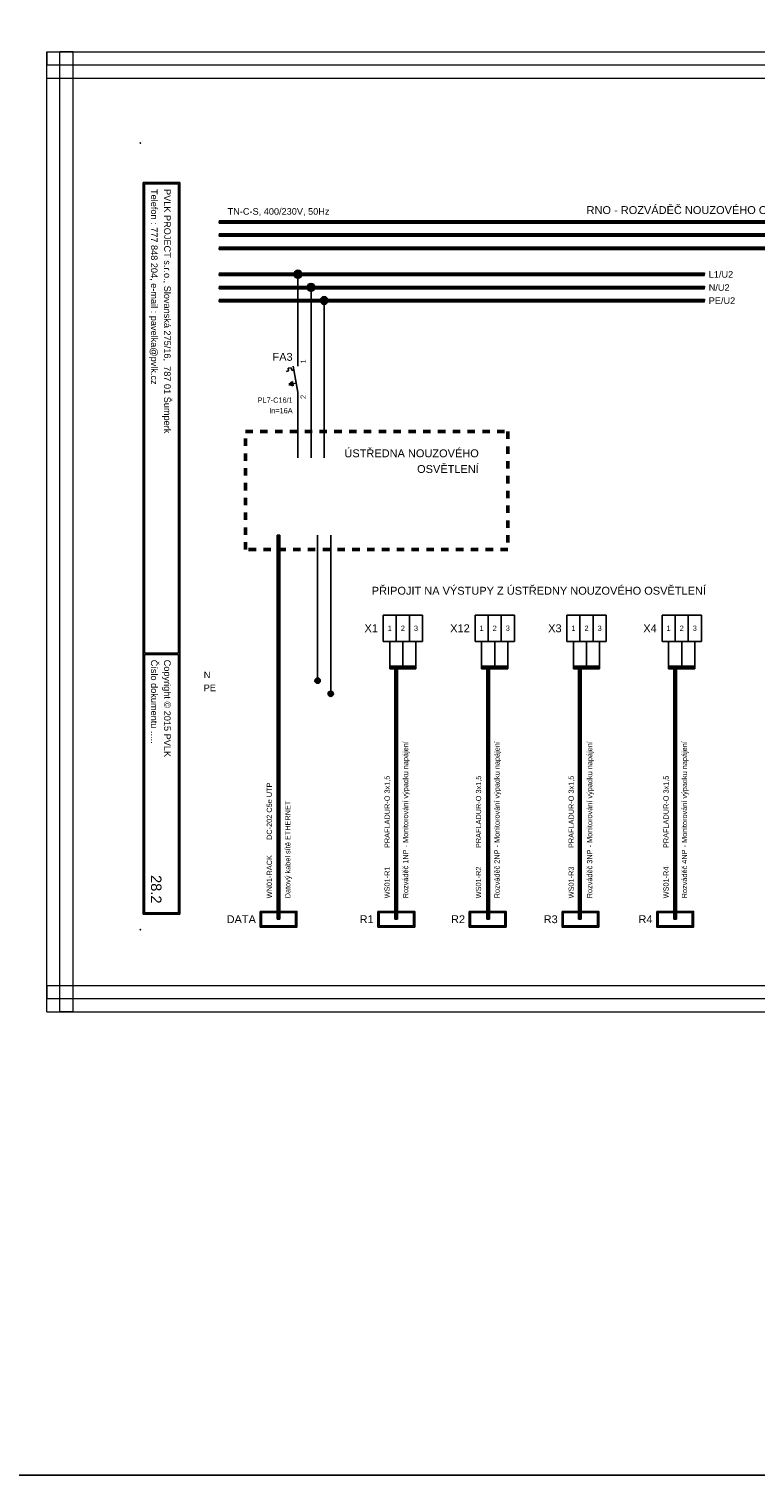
# Model space of a CAD drawing. Extents: x -74 to 2493, y 2827 to 3927.
# Tile 4 of 13: x 467 to 744, y 2827 to 3379. Entities that reach past the tile are written whole.
import ezdxf
from ezdxf.enums import TextEntityAlignment as Align

# ---------------------------------------------------------------- set-up
doc = ezdxf.new("R2010")
doc.units = 0
doc.header["$MEASUREMENT"] = 0
doc.linetypes.add('DASHED', pattern=[0.564444, 0.282222, -0.282222])
doc.linetypes.add('ČERCHOVANÁ2', pattern=[11, 8, -1, 1, -1])
doc.layers.get('0').update_dxf_attribs({"linetype": 'CONTINUOUS'})
for name, color, linetype in [('1-KRESBA', 7, 'CONTINUOUS'), ('__Bílá', 7, 'CONTINUOUS'), ('__Oranžová', 30, 'CONTINUOUS'), ('__Rudá 010', 10, 'CONTINUOUS'), ('__Svmodrá', 4, 'CONTINUOUS'), ('__Vínová 220', 220, 'CONTINUOUS'), ('__Zelená', 3, 'CONTINUOUS'), ('__Černá 250', 250, 'CONTINUOUS')]:
    doc.layers.add(name, color=color, linetype=linetype)
doc.styles.add('Arial', font='arial.ttf')
doc.styles.add('GENERATED_STYLE_1', font='arial.ttf')

# ---------------------------------------------------------------- blocks, each defined once
blk = doc.blocks.new('BLK_Razítko_malé_pro_rozváděče')
at = {"layer": '__Bílá'}
for p, q in [((15, -1), (15, -20)), ((15, -1), (294, -1)), ((15.5, -1.5), (15.5, -19.5)), ((15.5, -1.5), (184.5, -1.5)), ((184.5, -1.5), (184.5, -19.5)), ((185, -1.5), (185, -19.5)), ((185, -1.5), (293.5, -1.5)), ((293.5, -19.5), (293.5, -1.5)), ((294, -20), (294, -1)), ((15, -20), (294, -20)), ((15.5, -19.5), (184.5, -19.5)), ((185, -19.5), (293.5, -19.5)), ((15, -405), (15, -419)), ((15, -405), (294, -405)), ((15.5, -405.5), (15.5, -418.5)), ((15.5, -405.5), (194.5, -405.5)), ((194.5, -405.5), (194.5, -418.5)), ((195, -405.5), (195, -418.5)), ((195, -405.5), (293.5, -405.5)), ((293.5, -405.5), (293.5, -418.5)), ((294, -405), (294, -419)), ((15, -419), (294, -419)), ((15.5, -418.5), (194.5, -418.5)), ((195, -418.5), (293.5, -418.5))]:
    blk.add_line(p, q, dxfattribs=at)
for p in [(0, 0), (300, 0), (0, -420), (300, -420)]:
    blk.add_point(p, dxfattribs=at)
at = {"layer": '__Bílá', "style": 'Arial'}
for s, height, p in [('Dokument', 2.5, (187, -7)), ('SO/PS', 2.5, (17.5, -12)), ('-', 3, (38, -7)), ('-', 3, (38, -12)), ('Vypracoval', 2.5, (187, -12)), ('-', 3, (210.5, -7)), ('-', 3, (210.5, -12)), ('Investor', 2.5, (17.5, -17)), ('-', 3, (38, -17)), ('Datum', 2.5, (187, -17)), ('-', 3, (210.5, -17)), ('PVLK PROJECT s.r.o., Slovanská 275/16,  787 01 Šumperk', 2.5, (17.5, -411)), ('Telefon : 777 848 204, e-mail : pavelka@pvlk.cz', 2.5, (17.5, -416)), ('Copyright © 2015 PVLK', 2.5, (197, -411)), ('Číslo dokumentu .....', 2.5, (197, -416))]:
    blk.add_text(s, height=height, dxfattribs=at).set_placement(p)
at = {"layer": '__Vínová 220', "char_height": 2.5, "attachment_point": 7, "style": 'Arial'}
for s, insert in [('715 0908', (17.5, -7)), ('Rozšíření výrobního areálu firmy PLASTKON PRODUCT, S.R.O.', (42.5, -7.75)), ('RNO - ROZVÁDĚČ NOUZOVÉHO OSVĚTLENÍ', (215, -7.75)), ('SO 02 - Novostavba skladovací haly s administrativní budovou', (42.5, -12.75)), ('Miroslav Pavelka', (215, -12.75)), ('Plastkon product, s.r.o., Hlavní 147, Mikulovice 790 84', (42.5, -17.75)), ('04/2016', (215, -17.75))]:
    blk.add_mtext(s, dxfattribs=dict(at, insert=insert))
at = {"layer": '__Vínová 220', "style": 'Arial'}
blk.add_attdef('ČÍSLO', text='', height=4, dxfattribs=at).set_placement((290, -416), align=Align.RIGHT)
blk = doc.blocks.new('FEVA1462')
blk.add_hatch(color=256).paths.add_polyline_path([(-3.5, -2), (-2.06, -0.92), (-1.772, -2.504)])
for p, q in [((0, 5), (0, 10)), ((-4.448, 2.964), (-3.568, 3.124)), ((-3.752, 4.136), (-2.564, 4.352)), ((-3.752, 4.136), (-3.568, 3.124)), ((-2.564, 4.352), (-2.38, 3.34)), ((-2.38, 3.34), (-1.544, 3.492)), ((-1.818, 5), (0, -5)), ((-3.5, -2), (-2.06, -0.92)), ((-3.5, -2), (-0.64, -1.48)), ((-3.5, -2), (-1.772, -2.504)), ((-2.06, -0.92), (-1.772, -2.504)), ((0, -5), (0, -10))]:
    blk.add_line(p, q)
at = {"style": 'Arial'}
blk.add_attdef('POPIS', text='', height=3, dxfattribs=at).set_placement((-2, 7), align=Align.RIGHT)
at = {"style": 'Arial', "width": 0.8}
blk.add_attdef('NO1', (3, 6), '', height=2, rotation=90, dxfattribs=at)
for tag, p in [('PROUD', (-2, -13)), ('TYP', (-2, -9)), ('DOPLŇ1', (-2, -17)), ('DOPLŇ2', (-2, -21))]:
    blk.add_attdef(tag, text='', height=2, dxfattribs=at).set_placement(p, align=Align.RIGHT)
blk.add_attdef('CO1', text='', height=2, rotation=90, dxfattribs=at).set_placement((3, -6), align=Align.RIGHT)
blk = doc.blocks.new('V0085A01')
h = blk.add_hatch(color=256)
edge = h.paths.add_edge_path()
edge.add_arc((0, 0), 1, 0, 360)
blk.add_circle((0, 0), 1)
blk = doc.blocks.new('V0109A03')
for p, q in [((5, 10), (0, 10)), ((0, 0), (0, 10)), ((10, 10), (5, 10)), ((5, 0), (5, 10)), ((15, 10), (10, 10)), ((10, 0), (10, 10)), ((15, 0), (15, 10)), ((5, 0), (0, 0)), ((10, 0), (5, 0)), ((15, 0), (10, 0))]:
    blk.add_line(p, q)
at = {"style": 'Arial'}
blk.add_attdef('POPIS', text='', height=3, dxfattribs=at).set_placement((-2, 5), align=Align.RIGHT)
at = {"style": 'Arial', "width": 0.8}
for tag, p in [('S1', (2.5, 5)), ('S2', (7.5, 5)), ('S3', (12.5, 5))]:
    blk.add_attdef(tag, text='', height=2, dxfattribs=at).set_placement(p, align=Align.MIDDLE)
blk = doc.blocks.new('L0001A02')
at = {"linetype": 'Continuous'}
h = blk.add_hatch(color=256, dxfattribs=at)
edge = h.paths.add_edge_path()
edge.add_arc((0, 0), 1.5, 0, 360)
blk.add_circle((0, 0), 1.5)

msp = doc.modelspace()

# ---------------------------------------------------------------- hatches: boundary and pattern name
at = {"layer": '__Černá 250'}
h = msp.add_hatch(color=256, dxfattribs=at)
h.paths.add_polyline_path([(569.62, 3036.03), (569.62, 3042.03), (555.62, 3042.03), (555.62, 3036.03)])
h.paths.add_polyline_path([(569.12, 3036.53), (569.12, 3041.53), (556.12, 3041.53), (556.12, 3036.53)], flags=16)
h = msp.add_hatch(color=256, dxfattribs=at)
h.paths.add_polyline_path([(614.5, 3036.03), (614.5, 3042.03), (600.5, 3042.03), (600.5, 3036.03)])
h.paths.add_polyline_path([(614, 3036.53), (614, 3041.53), (601, 3041.53), (601, 3036.53)], flags=16)
h = msp.add_hatch(color=256, dxfattribs=at)
h.paths.add_polyline_path([(649.33, 3036.03), (649.33, 3042.03), (635.33, 3042.03), (635.33, 3036.03)])
h.paths.add_polyline_path([(648.83, 3036.53), (648.83, 3041.53), (635.83, 3041.53), (635.83, 3036.53)], flags=16)
h = msp.add_hatch(color=256, dxfattribs=at)
h.paths.add_polyline_path([(684.65, 3036.03), (684.65, 3042.03), (670.65, 3042.03), (670.65, 3036.03)])
h.paths.add_polyline_path([(684.15, 3036.53), (684.15, 3041.53), (671.15, 3041.53), (671.15, 3036.53)], flags=16)
h = msp.add_hatch(color=256, dxfattribs=at)
h.paths.add_polyline_path([(720.79, 3036.03), (720.79, 3042.03), (706.79, 3042.03), (706.79, 3036.03)])
h.paths.add_polyline_path([(720.29, 3036.53), (720.29, 3041.53), (707.29, 3041.53), (707.29, 3036.53)], flags=16)

# ---------------------------------------------------------------- linework, layer by layer
at = {"layer": '1-KRESBA'}
for p, q in [((570, 3255), (570, 3285)), ((575, 3280), (575, 3215)), ((580, 3275), (580, 3215)), ((570, 3235), (570, 3215)), ((562.12, 3039.03), (562.12, 3185.54)), ((562.12, 3185.54), (562.62, 3185.54)), ((562.62, 3039.03), (562.62, 3185.54)), ((563.12, 3185.54), (562.62, 3185.54)), ((563.12, 3039.03), (563.12, 3185.54)), ((577.5, 3185.54), (577.5, 3130)), ((582.5, 3185.54), (582.5, 3125)), ((605, 3145), (605, 3135)), ((610, 3145), (610, 3135)), ((615, 3145), (615, 3135)), ((640, 3145), (640, 3135)), ((645, 3145), (645, 3135)), ((650, 3145), (650, 3135)), ((675, 3145), (675, 3135)), ((680, 3145), (680, 3135)), ((685, 3145), (685, 3135)), ((711.27, 3145), (711.27, 3135)), ((716.27, 3145), (716.27, 3135)), ((721.27, 3145), (721.27, 3135)), ((605, 3135.5), (605, 3135)), ((605, 3135.5), (615, 3135.5)), ((605, 3134.5), (605, 3135)), ((605, 3135), (615, 3135)), ((605, 3134.5), (615, 3134.5)), ((607, 3039.03), (607, 3135.5)), ((607, 3135.5), (607.5, 3135.5)), ((607.5, 3039.03), (607.5, 3135.5)), ((608, 3135.5), (607.5, 3135.5)), ((608, 3039.03), (608, 3135.5)), ((615, 3135.5), (615, 3135)), ((615, 3134.5), (615, 3135)), ((640, 3135.5), (640, 3135)), ((640, 3135.5), (650, 3135.5)), ((640, 3134.5), (640, 3135)), ((640, 3135), (650, 3135)), ((640, 3134.5), (650, 3134.5)), ((642, 3039.03), (642, 3135.5)), ((642, 3135.5), (642.5, 3135.5)), ((642.5, 3039.03), (642.5, 3135.5)), ((643, 3135.5), (642.5, 3135.5)), ((643, 3039.03), (643, 3135.5)), ((650, 3135.5), (650, 3135)), ((650, 3134.5), (650, 3135)), ((675, 3135.5), (675, 3135)), ((675, 3135.5), (685, 3135.5)), ((675, 3134.5), (675, 3135)), ((675, 3135), (685, 3135)), ((675, 3134.5), (685, 3134.5)), ((677, 3039.03), (677, 3135.5)), ((677, 3135.5), (677.5, 3135.5)), ((677.5, 3039.03), (677.5, 3135.5)), ((678, 3135.5), (677.5, 3135.5)), ((678, 3039.03), (678, 3135.5)), ((685, 3135.5), (685, 3135)), ((685, 3134.5), (685, 3135)), ((711.27, 3135.5), (711.27, 3135)), ((711.27, 3135.5), (721.27, 3135.5)), ((711.27, 3134.5), (711.27, 3135)), ((711.27, 3135), (721.27, 3135)), ((711.27, 3134.5), (721.27, 3134.5)), ((713.27, 3039.03), (713.27, 3135.5)), ((713.27, 3135.5), (713.77, 3135.5)), ((713.77, 3039.03), (713.77, 3135.5)), ((714.27, 3135.5), (713.77, 3135.5)), ((714.27, 3039.03), (714.27, 3135.5)), ((721.27, 3135.5), (721.27, 3135)), ((721.27, 3134.5), (721.27, 3135)), ((562.12, 3039.03), (562.62, 3039.03)), ((563.12, 3039.03), (562.62, 3039.03)), ((607, 3039.03), (607.5, 3039.03)), ((608, 3039.03), (607.5, 3039.03)), ((642, 3039.03), (642.5, 3039.03)), ((643, 3039.03), (642.5, 3039.03)), ((677, 3039.03), (677.5, 3039.03)), ((678, 3039.03), (677.5, 3039.03)), ((713.27, 3039.03), (713.77, 3039.03)), ((714.27, 3039.03), (713.77, 3039.03))]:
    msp.add_line(p, q, dxfattribs=at)
at = {"layer": '1-KRESBA', "linetype": 'DASHED', "lineweight": 50, "ltscale": 10}
msp.add_lwpolyline([(550, 3225), (650, 3225), (650, 3180), (550, 3180)], close=True, dxfattribs=at)
at = {"layer": '__Oranžová', "lineweight": 0}
for p, q in [((540, 3305.5), (540, 3305)), ((540, 3305.5), (895, 3305.5)), ((540, 3304.5), (540, 3305)), ((540, 3305), (895, 3305)), ((540, 3304.5), (895, 3304.5)), ((540, 3300.5), (540, 3300)), ((540, 3300.5), (895, 3300.5)), ((540, 3299.5), (540, 3300)), ((540, 3300), (895, 3300)), ((540, 3299.5), (895, 3299.5)), ((540, 3295.5), (540, 3295)), ((540, 3295.5), (895, 3295.5)), ((540, 3294.5), (540, 3295)), ((540, 3295), (895, 3295)), ((540, 3294.5), (895, 3294.5)), ((540, 3285.5), (540, 3285)), ((540, 3285.5), (725, 3285.5)), ((540, 3284.5), (540, 3285)), ((540, 3285), (725, 3285)), ((540, 3284.5), (725, 3284.5)), ((725, 3285.5), (725, 3285)), ((725, 3284.5), (725, 3285))]:
    msp.add_line(p, q, dxfattribs=at)
at = {"layer": '__Svmodrá', "lineweight": 0}
for p, q in [((540, 3280.5), (540, 3280)), ((540, 3280.5), (725, 3280.5)), ((540, 3279.5), (540, 3280)), ((540, 3280), (725, 3280)), ((540, 3279.5), (725, 3279.5)), ((725, 3280.5), (725, 3280)), ((725, 3279.5), (725, 3280))]:
    msp.add_line(p, q, dxfattribs=at)
at = {"layer": '__Vínová 220', "lineweight": 0}
for p, q in [((474.29, 3369.82), (474.29, 3364.82)), ((474.29, 3369.82), (970.69, 3369.82)), ((474.29, 3003.74), (474.29, 3369.82)), ((474.29, 3369.82), (479.29, 3369.82)), ((479.29, 3003.74), (479.29, 3369.82)), ((484.29, 3369.82), (479.29, 3369.82)), ((484.29, 3003.74), (484.29, 3369.82)), ((474.29, 3359.82), (474.29, 3364.82)), ((474.29, 3364.82), (970.69, 3364.82)), ((474.29, 3359.82), (970.69, 3359.82)), ((474.29, 3013.74), (474.29, 3008.74)), ((474.29, 3013.74), (970.69, 3013.74)), ((474.29, 3003.74), (474.29, 3008.74)), ((474.29, 3008.74), (970.69, 3008.74)), ((474.29, 3003.74), (970.69, 3003.74)), ((474.29, 3003.74), (479.29, 3003.74)), ((484.29, 3003.74), (479.29, 3003.74))]:
    msp.add_line(p, q, dxfattribs=at)
at = {"layer": '__Zelená', "lineweight": 0}
for p, q in [((540, 3275.5), (540, 3275)), ((540, 3275.5), (725, 3275.5)), ((540, 3274.5), (540, 3275)), ((540, 3275), (725, 3275)), ((540, 3274.5), (725, 3274.5)), ((725, 3275.5), (725, 3275)), ((725, 3274.5), (725, 3275))]:
    msp.add_line(p, q, dxfattribs=at)
at = {"layer": '__Zelená'}
msp.add_lwpolyline([(-74.24, 3927.04), (2493.5, 3927.04), (2493.5, 2827.04), (-74.24, 2827.04)], close=True, dxfattribs=at)
at = {"layer": '__Černá 250'}
for points in [[(555.62, 3042.03), (569.62, 3042.03), (569.62, 3036.03), (555.62, 3036.03)], [(556.12, 3041.53), (569.12, 3041.53), (569.12, 3036.53), (556.12, 3036.53)], [(600.5, 3042.03), (614.5, 3042.03), (614.5, 3036.03), (600.5, 3036.03)], [(601, 3041.53), (614, 3041.53), (614, 3036.53), (601, 3036.53)], [(635.33, 3042.03), (649.33, 3042.03), (649.33, 3036.03), (635.33, 3036.03)], [(635.83, 3041.53), (648.83, 3041.53), (648.83, 3036.53), (635.83, 3036.53)], [(670.65, 3042.03), (684.65, 3042.03), (684.65, 3036.03), (670.65, 3036.03)], [(671.15, 3041.53), (684.15, 3041.53), (684.15, 3036.53), (671.15, 3036.53)], [(706.79, 3042.03), (720.79, 3042.03), (720.79, 3036.03), (706.79, 3036.03)], [(707.29, 3041.53), (720.29, 3041.53), (720.29, 3036.53), (707.29, 3036.53)]]:
    msp.add_lwpolyline(points, close=True, dxfattribs=at)

# ---------------------------------------------------------------- block references
at = {"color": 250, "linetype": 'Continuous'}
for p in [(577.5, 3130), (582.5, 3125)]:
    msp.add_blockref('V0085A01', p, dxfattribs=at)
at = {"layer": '1-KRESBA', "rotation": 270}
msp.add_blockref('BLK_Razítko_malé_pro_rozváděče', (930, 3335), dxfattribs=at).add_auto_attribs({'ČÍSLO': '28.2'})
at = {"layer": '1-KRESBA'}
for p in [(570, 3285), (575, 3280), (580, 3275)]:
    msp.add_blockref('L0001A02', p, dxfattribs=at)
at = {"layer": '__Černá 250'}
msp.add_blockref('FEVA1462', (570, 3245), dxfattribs=at).add_auto_attribs({'POPIS': 'FA3', 'TYP': 'PL7-C16/1', 'PROUD': 'In=16A', 'CO1': '2', 'NO1': '1'})
ref = msp.add_blockref('V0109A03', (602.5, 3145), dxfattribs=at)
ref.add_attrib('POPIS', 'X1', dxfattribs={"layer": '0', "height": 3, "style": 'Arial'}).set_placement((600.5, 3148.48), align=Align.RIGHT)
ref.add_attrib('S1', '1', dxfattribs={"layer": '0', "height": 2, "style": 'Arial', "width": 0.8}).set_placement((605, 3150), align=Align.MIDDLE)
ref.add_attrib('S2', '2', dxfattribs={"layer": '0', "height": 2, "style": 'Arial', "width": 0.8}).set_placement((610, 3150), align=Align.MIDDLE)
ref.add_attrib('S3', '3', dxfattribs={"layer": '0', "height": 2, "style": 'Arial', "width": 0.8}).set_placement((615, 3150), align=Align.MIDDLE)
ref = msp.add_blockref('V0109A03', (637.5, 3145), dxfattribs=at)
ref.add_attrib('POPIS', 'X12', dxfattribs={"layer": '0', "height": 3, "style": 'Arial'}).set_placement((635.5, 3148.48), align=Align.RIGHT)
ref.add_attrib('S1', '1', dxfattribs={"layer": '0', "height": 2, "style": 'Arial', "width": 0.8}).set_placement((640, 3150), align=Align.MIDDLE)
ref.add_attrib('S2', '2', dxfattribs={"layer": '0', "height": 2, "style": 'Arial', "width": 0.8}).set_placement((645, 3150), align=Align.MIDDLE)
ref.add_attrib('S3', '3', dxfattribs={"layer": '0', "height": 2, "style": 'Arial', "width": 0.8}).set_placement((650, 3150), align=Align.MIDDLE)
ref = msp.add_blockref('V0109A03', (672.5, 3145), dxfattribs=at)
ref.add_attrib('POPIS', 'X3', dxfattribs={"layer": '0', "height": 3, "style": 'Arial'}).set_placement((670.5, 3148.48), align=Align.RIGHT)
ref.add_attrib('S1', '1', dxfattribs={"layer": '0', "height": 2, "style": 'Arial', "width": 0.8}).set_placement((675, 3150), align=Align.MIDDLE)
ref.add_attrib('S2', '2', dxfattribs={"layer": '0', "height": 2, "style": 'Arial', "width": 0.8}).set_placement((680, 3150), align=Align.MIDDLE)
ref.add_attrib('S3', '3', dxfattribs={"layer": '0', "height": 2, "style": 'Arial', "width": 0.8}).set_placement((685, 3150), align=Align.MIDDLE)
ref = msp.add_blockref('V0109A03', (708.77, 3145), dxfattribs=at)
ref.add_attrib('POPIS', 'X4', dxfattribs={"layer": '0', "height": 3, "style": 'Arial'}).set_placement((706.77, 3148.48), align=Align.RIGHT)
ref.add_attrib('S1', '1', dxfattribs={"layer": '0', "height": 2, "style": 'Arial', "width": 0.8}).set_placement((711.27, 3150), align=Align.MIDDLE)
ref.add_attrib('S2', '2', dxfattribs={"layer": '0', "height": 2, "style": 'Arial', "width": 0.8}).set_placement((716.27, 3150), align=Align.MIDDLE)
ref.add_attrib('S3', '3', dxfattribs={"layer": '0', "height": 2, "style": 'Arial', "width": 0.8}).set_placement((721.27, 3150), align=Align.MIDDLE)

# ---------------------------------------------------------------- texts
at = {"layer": '__Bílá', "insert": (680.01, 3307.93), "char_height": 3, "attachment_point": 7, "style": 'Arial'}
msp.add_mtext('RNO - ROZVÁDĚČ NOUZOVÉHO OSVĚTLENÍ', dxfattribs=at)
at = {"layer": '__Oranžová', "lineweight": 0, "style": 'Arial'}
for s, p in [('TN-C-S, 400/230V, 50Hz', (543.21, 3307.71)), ('L1/U2', (726.57, 3283.69))]:
    msp.add_text(s, height=2.5, dxfattribs=at).set_placement(p)
at = {"layer": '__Rudá 010', "style": 'GENERATED_STYLE_1'}
for s, p in [('ÚSTŘEDNA NOUZOVÉHO', (638.94, 3215.21)), ('OSVĚTLENÍ', (638.94, 3209.23)), ('PŘIPOJIT NA VÝSTUPY Z ÚSTŘEDNY NOUZOVÉHO OSVĚTLENÍ', (725.51, 3162.8)), ('DATA', (554, 3037.53)), ('R1', (598.87, 3037.53)), ('R2', (633.7, 3037.53)), ('R3', (669.02, 3037.53)), ('R4', (705.16, 3037.53))]:
    msp.add_text(s, height=3, dxfattribs=at).set_placement(p, align=Align.RIGHT)
at = {"layer": '__Rudá 010', "style": 'Arial'}
for s, p in [('DC-202 C5e UTP', (560.12, 3069.26)), ('PRAFLADUR-O 3x1,5', (605, 3066.17)), ('PRAFLADUR-O 3x1,5', (639.83, 3066.17)), ('PRAFLADUR-O 3x1,5', (675.15, 3066.17)), ('PRAFLADUR-O 3x1,5', (711.29, 3066.17)), ('WN01-RACK', (560.12, 3047)), ('WS01-R1', (605, 3047)), ('WS01-R2', (639.83, 3047)), ('WS01-R3', (675.15, 3047)), ('WS01-R4', (711.29, 3047))]:
    msp.add_text(s, height=2, rotation=90, dxfattribs=at).set_placement(p)
at = {"layer": '__Rudá 010', "char_height": 2, "width": 62.8406, "attachment_point": 1, "rotation": 90, "style": 'Arial'}
for s, insert in [('Rozváděč 1NP - Monitorování výpadku napájení', (610.03, 3047)), ('Rozváděč 2NP - Monitorování výpadku napájení', (644.86, 3047)), ('Rozváděč 3NP - Monitorování výpadku napájení', (680.18, 3047)), ('Rozváděč 4NP - Monitorování výpadku napájení', (716.32, 3047)), ('Datový kabel sítě ETHERNET', (565.15, 3047))]:
    msp.add_mtext(s, dxfattribs=dict(at, insert=insert))
at = {"layer": '__Svmodrá', "lineweight": 0, "style": 'Arial'}
msp.add_text('N/U2', height=2.5, dxfattribs=at).set_placement((726.57, 3278.69))
at = {"layer": '__Svmodrá', "linetype": 'ČERCHOVANÁ2', "style": 'Arial'}
msp.add_text('N', height=2.5, dxfattribs=at).set_placement((534.11, 3131))
at = {"layer": '__Zelená', "lineweight": 0, "style": 'Arial'}
msp.add_text('PE/U2', height=2.5, dxfattribs=at).set_placement((726.57, 3273.69))
at = {"layer": '__Zelená', "linetype": 'Continuous', "style": 'Arial'}
msp.add_text('PE', height=2.5, dxfattribs=at).set_placement((534.11, 3126))

doc.saveas('drawing.dxf')
